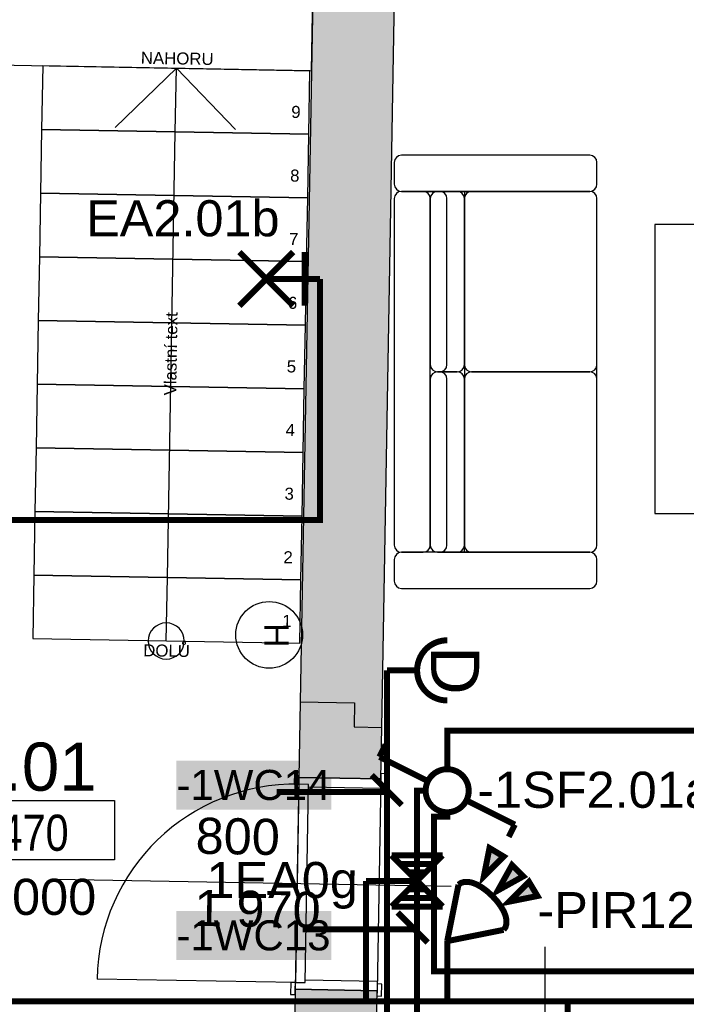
# Model space of a CAD drawing. Extents: x -12025 to 39812, y -30157 to 12.
# Tile 18 of 59: x 17974 to 20743, y -17638 to -13546. Entities that reach past the tile are written whole.
import ezdxf
from ezdxf.enums import TextEntityAlignment as Align

# ---------------------------------------------------------------- set-up
doc = ezdxf.new("R2010")
doc.units = 0
doc.header["$MEASUREMENT"] = 0
doc.linetypes.add('Telekomunikacni vodic', pattern=[9.25, 3, -0.75, 3, -0.75, 0.125, -0.75, 0.125, -0.75])
for name, color, linetype in [('0 (Pozadí)', 254, 'Continuous'), ('OÚ Dukovany internet + tv + data', 192, 'Continuous'), ('OÚ Dukovany nouzové osvětlení', 36, 'Continuous'), ('OÚ Dukovany půdorys kóty 2NP', 7, 'Continuous'), ('OÚ Dukovany půdorys podklad 2NP', 7, 'Continuous'), ('OÚ Dukovany světla', 132, 'Continuous'), ('OÚ Dukovany zásuvky', 92, 'Continuous'), ('Zakladni', 7, 'Continuous')]:
    doc.layers.add(name, color=color, linetype=linetype)
doc.styles.add('Arial', font='txt')
doc.styles.add('Arial Narrow', font='txt')
doc.styles.add('Arial_B', font='txt')

# ---------------------------------------------------------------- blocks, each defined once
blk = doc.blocks.new('Zásuvka (15)')
at = {"color": 0, "linetype": 'Continuous', "const_width": 25}
for points in [[(-125, 0, -0.414214), (0, 125)], [(0, -125, -0.414214), (-125, 0)]]:
    blk.add_lwpolyline(points, format="xyb", dxfattribs=at)
blk.add_lwpolyline([(-250, 0), (-125, 0)], dxfattribs=at)
at = {"color": 0, "linetype": 'Continuous', "style": 'Arial'}
blk.add_text('D', height=200, rotation=270, dxfattribs=at).set_placement((-66.9, 0), align=Align.CENTER)
blk = doc.blocks.new('Střídavý přepínač (1)')
at = {"color": 0, "linetype": 'Continuous', "const_width": 25}
for points in [[(-281.2, 140.6), (-255.7, 191.8)], [(-281.2, 140.6), (-76.7, 38.4)], [(281.2, -140.6), (76.7, -38.4)], [(281.2, -140.6), (255.7, -191.8)]]:
    blk.add_lwpolyline(points, dxfattribs=at)
for points in [[(0, 89.5, 0.414214), (-89.5, 0)], [(0, 89.5, 0.414214), (-89.5, 0)], [(89.5, 0, 0.414214), (0, 89.5)], [(89.5, 0, 0.414214), (0, 89.5)], [(-89.5, 0, 0.414214), (0, -89.5)], [(-89.5, 0, 0.414214), (0, -89.5)], [(0, -89.5, 0.414214), (89.5, 0)], [(0, -89.5, 0.414214), (89.5, 0)]]:
    blk.add_lwpolyline(points, format="xyb", dxfattribs=at)
at = {"color": 0, "linetype": 'Continuous', "style": 'Arial'}
blk.add_text('-1SF2.01a', height=150, dxfattribs=at).set_placement((125, -71.1))
blk = doc.blocks.new('PIR vějíř (2)')
at = {"color": 0, "linetype": 'Continuous', "const_width": 25}
for points in [[(152.3, 269.5), (234.4, 351.6), (175.8, 386.7)], [(210.9, 210.9), (316.4, 269.5), (269.5, 316.4), (210.9, 210.9)], [(257.8, 164.1), (339.8, 246.1), (375, 187.5)]]:
    blk.add_lwpolyline(points, close=True, dxfattribs=at)
for points in [[(46.9, 234.4), (0, 0)], [(0, 0), (234.4, 46.9)]]:
    blk.add_lwpolyline(points, dxfattribs=at)
at = {"color": 0, "linetype": 'Continuous', "const_width": 25, "flags": 128}
for points in [[(46.9, 234.4), (58, 242.2), (71.6, 246.2), (87.4, 246.3), (105.1, 242.5), (124.2, 234.8), (144.6, 223), (165.8, 207.3), (187.5, 187.5), (187.5, 187.5)], [(187.5, 187.5), (207.3, 165.8), (223, 144.6), (234.8, 124.2), (242.5, 105.1), (246.3, 87.4), (246.2, 71.6), (242.2, 58), (234.4, 46.9), (234.4, 46.9)]]:
    blk.add_lwpolyline(points, dxfattribs=at)
at = {"color": 0, "linetype": 'Continuous'}
for points in [[(152.3, 269.5), (234.4, 351.6), (175.8, 386.7)], [(210.9, 210.9), (316.4, 269.5), (210.9, 210.9), (269.5, 316.4)], [(257.8, 164.1), (339.8, 246.1), (375, 187.5)]]:
    blk.add_solid(points, dxfattribs=at)
at = {"color": 0, "linetype": 'Continuous', "style": 'Arial'}
blk.add_text('-PIR12', height=150, dxfattribs=at).set_placement((375, 53.9))
blk = doc.blocks.new('Svítidlo pro nouzové osvětlení (2)')
at = {"color": 0, "linetype": 'Continuous', "const_width": 25}
for points in [[(-106.2, 106.2), (106.2, 106.2)], [(-106.2, 106.2), (106.2, -106.2)], [(106.2, 106.2), (-106.2, -106.2)], [(-70.8, 70.8), (70.8, 70.8)], [(-35.4, 35.4), (35.4, 35.4)], [(-212.5, 0), (0, 0)], [(-35.4, -35.4), (35.4, -35.4)], [(-70.8, -70.8), (70.8, -70.8)], [(-106.2, -106.2), (106.2, -106.2)]]:
    blk.add_lwpolyline(points, dxfattribs=at)
at = {"color": 0, "linetype": 'Continuous', "style": 'Arial'}
blk.add_text('1EA0g', height=150, dxfattribs=at).set_placement((-875, -71.1))
blk = doc.blocks.new('P_zarovvkove_svitidlo_nastenne (2)')
at = {"color": 0, "linetype": 'Continuous', "const_width": 25}
for points in [[(110, -110), (-113.3, 113.3)], [(-113.3, -110), (110, 113.3)], [(157.6, -110), (157.6, 113.3)], [(221.7, 1.6), (-1.6, 1.6)]]:
    blk.add_lwpolyline(points, dxfattribs=at)
at = {"color": 0, "linetype": 'Continuous', "style": 'Arial'}
blk.add_text('EA2.01b', height=150, dxfattribs=at).set_placement((-750, 178.9))
blk = doc.blocks.new('(20)')
at = {"color": 7, "linetype": 'Continuous', "const_width": 25}
for points in [[(520, 0), (395, 125)], [(460, 55), (0, 55)]]:
    blk.add_lwpolyline(points, dxfattribs=at)
at = {"layer": '0 (Pozadí)', "linetype": 'Continuous'}
blk.add_solid([(-416.5, 185), (226.8, 185), (-416.5, -18.5), (226.8, -18.5)], dxfattribs=at)
at = {"color": 7, "linetype": 'Continuous', "style": 'Arial_B'}
blk.add_text('-1WC14', height=125, dxfattribs=at).set_placement((-416.5, 21.5))
blk = doc.blocks.new('(33)')
at = {"color": 7, "linetype": 'Continuous', "const_width": 25}
for points in [[(520, 0), (395, 125)], [(460, 55), (0, 55)]]:
    blk.add_lwpolyline(points, dxfattribs=at)
at = {"layer": '0 (Pozadí)', "linetype": 'Continuous'}
blk.add_solid([(-524, 131.1), (119.3, 131.1), (-524, -72.4), (119.3, -72.4)], dxfattribs=at)
at = {"color": 7, "linetype": 'Continuous', "style": 'Arial_B'}
blk.add_text('-1WC13', height=125, dxfattribs=at).set_placement((-524, -32.4))

msp = doc.modelspace()

# ---------------------------------------------------------------- hatches: boundary and pattern name
at = {"layer": 'OÚ Dukovany půdorys podklad 2NP', "linetype": 'Continuous'}
for color, points in [(254, [(19139.9, -16380.9), (19364.9, -16384.9), (19363.1, -16484.8), (19478.1, -16486.9), (19546.5, -12602.9), (19207, -12568.9)]), (9, [(19134.4, -16695.1), (19474.3, -16701), (19478.1, -16486.9), (19363.1, -16484.8), (19364.9, -16384.9), (19139.9, -16380.9)])]:
    msp.add_hatch(color=color, dxfattribs=at).paths.add_polyline_path(points)

# ---------------------------------------------------------------- linework, layer by layer
at = {"layer": 'OÚ Dukovany internet + tv + data', "linetype": 'Telekomunikacni vodic', "ltscale": 100, "const_width": 25}
msp.add_lwpolyline([(19750, -17375), (19750, -17625), (16875, -17625), (16875, -17500)], dxfattribs=at)
at = {"layer": 'OÚ Dukovany nouzové osvětlení', "linetype": 'Continuous', "const_width": 25}
for points in [[(19412.5, -17125), (19412.5, -17625), (20250, -17625), (20250, -18037.5), (20250, -17625), (22125, -17625), (22125, -18162.5), (22125, -17625), (24625, -17625), (24625, -13250), (20375, -12750), (20375, -12912.5)], [(19412.5, -17125), (19412.5, -17625), (16375, -17625), (16375, -17750), (16000, -17750), (16000, -18125)], [(16000, -18125), (16000, -17750), (16375, -17750), (16375, -17625), (24625, -17625), (24625, -17250), (25037.5, -17250)]]:
    msp.add_lwpolyline(points, dxfattribs=at)
at = {"layer": 'OÚ Dukovany půdorys kóty 2NP', "color": 1, "linetype": 'Continuous'}
for p, q in [((18126.8, -17117.4), (19766.5, -17146.3)), ((20157.7, -18848.9), (20157.7, -17398.9))]:
    msp.add_line(p, q, dxfattribs=at)
at = {"layer": 'OÚ Dukovany půdorys kóty 2NP', "color": 154, "linetype": 'Continuous'}
msp.add_lwpolyline([(17455.9, -16790.2), (18368.3, -16790.2), (18368.3, -17037.3), (17455.9, -17037.3)], close=True, dxfattribs=at)
at = {"layer": 'OÚ Dukovany půdorys podklad 2NP', "color": 7, "linetype": 'Continuous'}
for p, q in [((19207, -12568.9), (19139.9, -16380.9)), ((19478.1, -16486.9), (19546.5, -12602.9)), ((19139.9, -16380.9), (19364.9, -16384.9)), ((19364.9, -16384.9), (19363.1, -16484.8)), ((19363.1, -16484.8), (19478.1, -16486.9)), ((19118.9, -17574.9), (19116.8, -17691.8)), ((19118.9, -17574.9), (19118.5, -17596.9)), ((19118.9, -17574.9), (19458.8, -17580.9)), ((19456.7, -17698.9), (19458.8, -17580.9)), ((19458.8, -17580.9), (19458.4, -17602.9))]:
    msp.add_line(p, q, dxfattribs=at)
at = {"layer": 'OÚ Dukovany půdorys podklad 2NP', "color": 8, "linetype": 'Continuous'}
for p, q in [((18070, -13738.4), (18065.3, -14002.8)), ((19179.8, -13757.9), (18070, -13738.4)), ((19175.1, -14022.3), (19179.8, -13757.9)), ((18065.3, -14002.8), (18060.7, -14267.2)), ((19175.1, -14022.3), (18065.3, -14002.8)), ((18065.3, -14002.8), (19175.1, -14022.3)), ((19170.5, -14286.7), (19175.1, -14022.3)), ((18060.7, -14267.2), (18056, -14531.6)), ((19170.5, -14286.7), (18060.7, -14267.2)), ((18060.7, -14267.2), (19170.5, -14286.7)), ((19165.8, -14551.1), (19170.5, -14286.7)), ((18056, -14531.6), (18051.3, -14796)), ((19165.8, -14551.1), (18056, -14531.6)), ((18056, -14531.6), (19165.8, -14551.1)), ((19161.2, -14815.5), (19165.8, -14551.1)), ((18051.3, -14796), (18046.7, -15060.4)), ((19161.2, -14815.5), (18051.3, -14796)), ((18051.3, -14796), (19161.2, -14815.5)), ((19156.5, -15079.9), (19161.2, -14815.5)), ((18046.7, -15060.4), (18042, -15324.8)), ((19156.5, -15079.9), (18046.7, -15060.4)), ((18046.7, -15060.4), (19156.5, -15079.9)), ((19151.9, -15344.3), (19156.5, -15079.9)), ((18042, -15324.8), (18037.4, -15589.2)), ((19151.9, -15344.3), (18042, -15324.8)), ((18042, -15324.8), (19151.9, -15344.3)), ((19147.2, -15608.7), (19151.9, -15344.3)), ((18037.4, -15589.2), (18032.7, -15853.6)), ((19147.2, -15608.7), (18037.4, -15589.2)), ((18037.4, -15589.2), (19147.2, -15608.7)), ((19142.5, -15873.1), (19147.2, -15608.7)), ((18032.7, -15853.6), (18028.1, -16118)), ((19142.5, -15873.1), (18032.7, -15853.6)), ((18032.7, -15853.6), (19142.5, -15873.1)), ((19137.9, -16137.5), (19142.5, -15873.1)), ((18028.1, -16118), (19137.9, -16137.5))]:
    msp.add_line(p, q, dxfattribs=at)
at = {"layer": 'OÚ Dukovany půdorys podklad 2NP', "color": 251, "linetype": 'Continuous'}
for p, q in [((18370.5, -13993.7), (18624.9, -13748.1)), ((18370.5, -13993.7), (18624.9, -13748.1)), ((18620.2, -14012.5), (18624.9, -13748.1)), ((18620.2, -14012.5), (18624.9, -13748.1)), ((18624.9, -13748.1), (18870.4, -14002.5)), ((18624.9, -13748.1), (18870.4, -14002.5)), ((18587.6, -15863.4), (18620.2, -14012.5)), ((18587.6, -15863.4), (18620.2, -14012.5)), ((18583, -16127.8), (18587.6, -15863.4)), ((18583, -16127.8), (18587.6, -15863.4))]:
    msp.add_line(p, q, dxfattribs=at)
at = {"layer": 'OÚ Dukovany půdorys podklad 2NP', "color": 1, "linetype": 'Continuous'}
for p, q in [((20342, -14109.3), (19560, -14109.3)), ((19530, -14139.3), (19530, -14229.3)), ((20372, -14229.3), (20372, -14139.3)), ((19650, -14259.3), (19560, -14259.3)), ((19560, -14259.3), (20342, -14259.3)), ((19710, -14259.3), (19650, -14259.3)), ((19719, -14259.3), (19710, -14259.3)), ((19791.6, -14259.3), (19719, -14259.3)), ((19851.6, -14259.3), (19791.6, -14259.3)), ((19821.6, -14259.3), (19821.6, -14289.3)), ((20342, -14259.3), (19851.6, -14259.3)), ((20342, -14259.3), (19851.6, -14259.3)), ((19530, -14289.3), (19530, -15729.3)), ((19680, -15729.3), (19680, -14289.3)), ((19680, -14289.3), (19680, -14979.3)), ((19749, -14979.3), (19749, -14289.3)), ((19821.6, -14289.3), (19821.6, -14979.3)), ((19821.6, -14289.3), (19821.6, -15729.3)), ((19821.6, -14979.3), (19821.6, -14289.3)), ((20372, -14979.3), (20372, -14289.3)), ((20372, -15729.3), (20372, -14289.3)), ((21312.4, -14397.8), (20612.4, -14397.8)), ((20612.4, -14397.8), (20612.4, -15597.8)), ((19719, -15009.3), (19710, -15009.3)), ((19710, -15009.3), (19719, -15009.3)), ((19791.6, -15009.3), (19719, -15009.3)), ((19719, -15009.3), (19791.6, -15009.3)), ((20342, -15009.3), (19851.6, -15009.3)), ((19851.6, -15009.3), (20342, -15009.3)), ((19680, -15039.3), (19680, -15729.3)), ((19749, -15729.3), (19749, -15039.3)), ((19821.6, -15039.3), (19821.6, -15729.3)), ((19821.6, -15729.3), (19821.6, -15039.3)), ((20372, -15729.3), (20372, -15039.3)), ((20612.4, -15597.8), (21312.4, -15597.8)), ((19821.6, -15759.3), (19821.6, -15729.3)), ((19530, -15789.3), (19530, -15879.3)), ((19560, -15759.3), (19650, -15759.3)), ((20342, -15759.3), (19560, -15759.3)), ((19710, -15759.3), (19650, -15759.3)), ((19710, -15759.3), (19719, -15759.3)), ((19719, -15759.3), (19791.6, -15759.3)), ((19791.6, -15759.3), (19851.6, -15759.3)), ((19851.6, -15759.3), (20342, -15759.3)), ((19851.6, -15759.3), (20342, -15759.3)), ((20372, -15879.3), (20372, -15789.3)), ((19560, -15909.3), (20342, -15909.3)), ((19139.9, -16380.9), (19134.4, -16695.1)), ((19474.3, -16701), (19478.1, -16486.9)), ((19115.8, -16672.7), (19114.9, -16722.7)), ((19134.8, -16673.1), (19115.8, -16672.7)), ((19133.9, -16723.1), (19134.8, -16673.1)), ((19134.4, -16695.1), (19134.8, -16673.1)), ((19134.4, -16695.1), (19134.8, -16673.1)), ((19474.7, -16679), (19473.8, -16729)), ((19474.3, -16701), (19474.7, -16679)), ((19474.3, -16701), (19474.7, -16679)), ((19493.7, -16679.4), (19474.7, -16679)), ((19492.8, -16729.4), (19493.7, -16679.4)), ((19114.9, -16722.7), (19133.9, -16723.1)), ((19134.4, -16695.1), (19118.9, -17574.9)), ((19133.9, -16723.1), (19119.4, -17546.9)), ((19133.9, -16723.1), (19134.4, -16695.1)), ((19173.9, -16723.8), (19133.9, -16723.1)), ((19173.9, -16723.8), (19133.9, -16723.1)), ((19474.3, -16701), (19134.4, -16695.1)), ((19134.4, -16695.1), (19474.3, -16701)), ((19134.4, -16695.1), (19474.3, -16701)), ((19134.4, -16695.1), (19474.3, -16701)), ((19159.4, -17547.6), (19173.9, -16723.8)), ((19173.7, -16735.8), (19173.9, -16723.8)), ((19474.3, -16701), (19458.8, -17580.9)), ((19474.3, -16701), (19473.6, -16741)), ((19473.8, -16729), (19492.8, -16729.4)), ((19473.6, -16741), (19173.7, -16735.8)), ((19119.4, -17546.9), (18295.5, -17532.4)), ((19100.4, -17546.6), (19099.5, -17596.6)), ((19119.4, -17546.9), (19100.4, -17546.6)), ((19118.5, -17596.9), (19119.4, -17546.9)), ((19118.9, -17574.9), (19119.4, -17546.9)), ((19119.4, -17546.9), (19159.4, -17547.6)), ((19119.4, -17546.9), (19159.4, -17547.6)), ((19159.4, -17547.6), (19159.6, -17535.6)), ((19159.6, -17535.6), (19459.5, -17540.9)), ((19459.5, -17540.9), (19458.8, -17580.9)), ((19118.9, -17574.9), (19118.5, -17596.9)), ((19118.9, -17574.9), (19118.5, -17596.9)), ((19458.8, -17580.9), (19118.9, -17574.9)), ((19118.9, -17574.9), (19458.8, -17580.9)), ((19118.9, -17574.9), (19458.8, -17580.9)), ((19459.3, -17552.9), (19458.4, -17602.9)), ((19458.8, -17580.9), (19458.4, -17602.9)), ((19458.8, -17580.9), (19458.4, -17602.9)), ((19478.3, -17553.2), (19459.3, -17552.9)), ((19477.4, -17603.2), (19478.3, -17553.2)), ((19099.5, -17596.6), (19118.5, -17596.9)), ((19458.4, -17602.9), (19477.4, -17603.2))]:
    msp.add_line(p, q, dxfattribs=at)
at = {"layer": 'OÚ Dukovany půdorys podklad 2NP', "color": 251, "linetype": 'Continuous'}
msp.add_lwpolyline([(16786.9, -13712.9), (19186.1, -13758), (19206.9, -12574.3), (16811.2, -12333.9)], close=True, dxfattribs=at)
at = {"layer": 'OÚ Dukovany půdorys podklad 2NP', "color": 5, "linetype": 'Continuous'}
msp.add_circle((19010.3, -16102.5), 138.7, dxfattribs=at)
at = {"layer": 'OÚ Dukovany půdorys podklad 2NP', "color": 1, "linetype": 'Continuous'}
for centre, radius, start, end in [((19560, -14139.3), 30, 90, 180), ((20342, -14139.3), 30, 0, 90), ((19560, -14229.3), 30, -180, -90), ((20342, -14229.3), 30, -90, 0), ((19560, -14289.3), 30, 90, 180), ((19650, -14289.3), 30, 0, 90), ((19710, -14289.3), 30, 90, 180), ((19719, -14289.3), 30, 0, 90), ((19791.6, -14289.3), 30, 0, 90), ((19851.6, -14289.3), 30, 90, 180), ((19851.6, -14289.3), 30, 90, 180), ((20342, -14289.3), 30, 0, 90), ((20342, -14289.3), 30, 0, 90), ((19710, -14979.3), 30, -180, -90), ((19710, -15039.3), 30, 90, 180), ((19719, -14979.3), 30, -90, 0), ((19719, -15039.3), 30, 0, 90), ((19791.6, -14979.3), 30, -90, 0), ((19791.6, -15039.3), 30, 0, 90), ((19851.6, -14979.3), 30, -180, -90), ((19851.6, -15039.3), 30, 90, 180), ((20342, -14979.3), 30, -90, 0), ((20342, -15039.3), 30, 0, 90), ((19560, -15729.3), 30, -180, -90), ((19650, -15729.3), 30, -90, 0), ((19710, -15729.3), 30, -180, -90), ((19719, -15729.3), 30, -90, 0), ((19791.6, -15729.3), 30, -90, 0), ((19851.6, -15729.3), 30, -180, -90), ((19851.6, -15729.3), 30, -180, -90), ((20342, -15729.3), 30, -90, 0), ((20342, -15729.3), 30, -90, 0), ((19560, -15789.3), 30, 90, 180), ((20342, -15789.3), 30, 0, 90), ((19560, -15879.3), 30, -180, -90), ((20342, -15879.3), 30, -90, 0), ((19119.4, -17546.9), 824, 88.9912, 178.9912)]:
    msp.add_arc(centre, radius, start, end, dxfattribs=at)
at = {"layer": 'OÚ Dukovany půdorys podklad 2NP', "color": 251, "linetype": 'Continuous'}
for start, end in [(0, 180), (0, 180), (-180, 0), (-180, 0)]:
    msp.add_arc((18583, -16127.8), 75, start, end, dxfattribs=at)
at = {"layer": 'OÚ Dukovany půdorys podklad 2NP', "color": 254, "linetype": 'Continuous'}
msp.add_solid([(19116.8, -17691.8), (19456.8, -17695.8), (19118.9, -17574.9), (19458.8, -17580.9)], dxfattribs=at)
at = {"layer": 'OÚ Dukovany světla', "linetype": 'Continuous', "const_width": 25}
for points in [[(17028.3, -14751.6), (16875, -14751.6), (16875, -15625), (19221.7, -15625), (19221.7, -14623.4)], [(19750, -16660.5), (19750, -16500), (22000, -16500)], [(24909.4, -16750), (24750, -16750), (24750, -17625), (16375, -17625), (16375, -17750), (16000, -17750), (16000, -18125)], [(19625, -17909.4), (19625, -16750), (19660.5, -16750)], [(19750, -16839.5), (19750, -16857.2), (19695, -16857.2), (19695, -16875), (19695, -17500), (22525.6, -17500)]]:
    msp.add_lwpolyline(points, dxfattribs=at)
at = {"layer": 'OÚ Dukovany zásuvky', "linetype": 'Continuous', "const_width": 25}
for points in [[(19500, -16500), (19500, -17625), (24625, -17625), (24625, -13125), (24000, -13000), (24000, -12592.5)], [(16000, -18125), (16000, -17750), (16375, -17750), (16375, -17625), (19125, -17625), (19500, -17625), (19500, -16250)], [(18500, -17875), (19500, -17875), (19500, -17625)]]:
    msp.add_lwpolyline(points, dxfattribs=at)

# ---------------------------------------------------------------- block references
at = {"layer": 'OÚ Dukovany internet + tv + data', "linetype": 'Continuous'}
msp.add_blockref('PIR vějíř (2)', (19750, -17375), dxfattribs=at)
at = {"layer": 'OÚ Dukovany nouzové osvětlení', "linetype": 'Continuous'}
msp.add_blockref('Svítidlo pro nouzové osvětlení (2)', (19625, -17125), dxfattribs=at)
at = {"layer": 'OÚ Dukovany světla', "linetype": 'Continuous'}
for name, p in [('P_zarovvkove_svitidlo_nastenne (2)', (19000, -14625)), ('Střídavý přepínač (1)', (19750, -16750))]:
    msp.add_blockref(name, p, dxfattribs=at)
at = {"layer": 'OÚ Dukovany zásuvky', "linetype": 'Continuous'}
msp.add_blockref('Zásuvka (15)', (19750, -16250), dxfattribs=at)
at = {"layer": 'Zakladni', "color": 7, "linetype": 'Continuous'}
for name, p in [('(20)', (19041.5, -16810)), ('(33)', (19149, -17381.1))]:
    msp.add_blockref(name, p, dxfattribs=at)

# ---------------------------------------------------------------- texts
at = {"layer": 'OÚ Dukovany půdorys kóty 2NP', "color": 154, "linetype": 'Continuous'}
for s, style, p in [('+3,470', 'Arial Narrow', (17912.1, -16999.6)), ('s.v.3000', 'Arial', (17896, -17266))]:
    msp.add_text(s, height=150, dxfattribs=dict(at, style=style)).set_placement(p, align=Align.CENTER)
at = {"layer": 'OÚ Dukovany půdorys kóty 2NP', "color": 7, "linetype": 'Continuous', "style": 'Arial'}
for s, p in [('800', (18704, -17011.4)), ('1\xa0970', (18698.7, -17311.4))]:
    msp.add_text(s, height=150, rotation=358.9912, dxfattribs=at).set_placement(p)
at = {"layer": 'OÚ Dukovany půdorys podklad 2NP', "color": 251, "linetype": 'Continuous', "style": 'Arial'}
for s, rotation, p in [('NAHORU', 358.9912, (18476.8, -13729.2)), ('9', 358.9912, (19101.9, -13954)), ('8', 358.9912, (19097.2, -14218.4)), ('7', 358.9912, (19092.6, -14482.4)), ('6', 358.9912, (19087.9, -14747.2)), ('Vlastní text', 88.9912, (18623.9, -15107.7)), ('5', 358.9912, (19083.2, -15011.6)), ('4', 358.9912, (19078.6, -15275.6)), ('3', 358.9912, (19073.9, -15540.4)), ('2', 358.9912, (19069.3, -15804.4)), ('1', 358.9912, (19064.6, -16068.8)), ('DOLŮ', 358.9912, (18486.8, -16191.2))]:
    msp.add_text(s, height=50, rotation=rotation, dxfattribs=at).set_placement(p)
at = {"layer": 'OÚ Dukovany půdorys podklad 2NP', "color": 5, "linetype": 'Continuous', "style": 'Arial'}
msp.add_text('H', height=100, rotation=270.0169, dxfattribs=at).set_placement((18990.8, -16104), align=Align.CENTER)
at = {"layer": 'Zakladni', "color": 7, "linetype": 'Continuous', "style": 'Arial'}
msp.add_text('2.01', height=200, dxfattribs=at).set_placement((17750, -16750))

doc.saveas('drawing.dxf')
